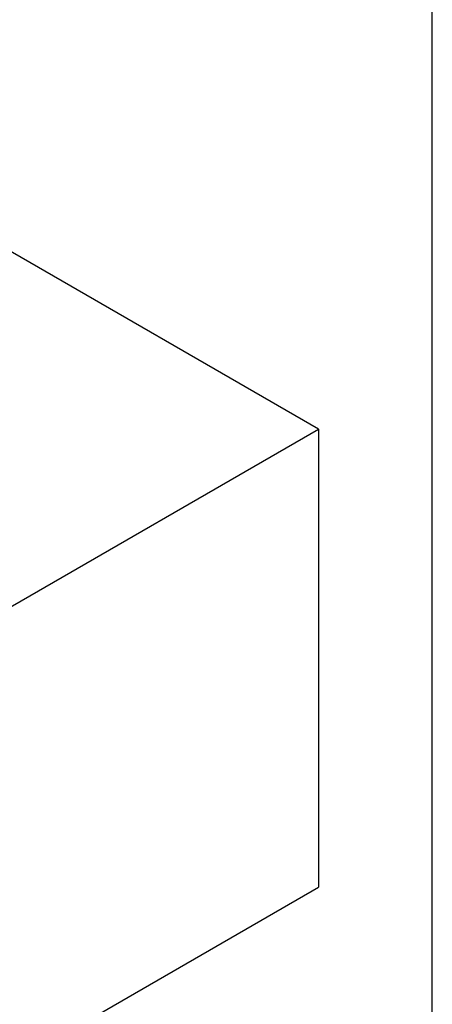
# Model space of a CAD drawing. Header units: inches. Extents: x 3.3 to 19.7, y 2 to 14.1.
# Tile 42 of 42: x 18.5 to 19.7, y 8.7 to 11.7. Entities that reach past the tile are written whole.
import ezdxf

# ---------------------------------------------------------------- set-up
doc = ezdxf.new("R2010")
doc.units = ezdxf.units.IN
doc.header["$MEASUREMENT"] = 0

msp = doc.modelspace()

# ---------------------------------------------------------------- linework, layer by layer
msp.add_line((19.73199, 2.07502), (19.73199, 14.12325))
at = {"color": 7, "linetype": 'Continuous', "lineweight": 25}
for p, q in [((19.39153, 10.46821), (15.9269, 12.4683)), ((16.42185, 8.75385), (19.39153, 10.46821)), ((19.39153, 10.46821), (19.39153, 9.0965)), ((16.42185, 7.38213), (19.39153, 9.0965))]:
    msp.add_line(p, q, dxfattribs=at)

doc.saveas('drawing.dxf')
